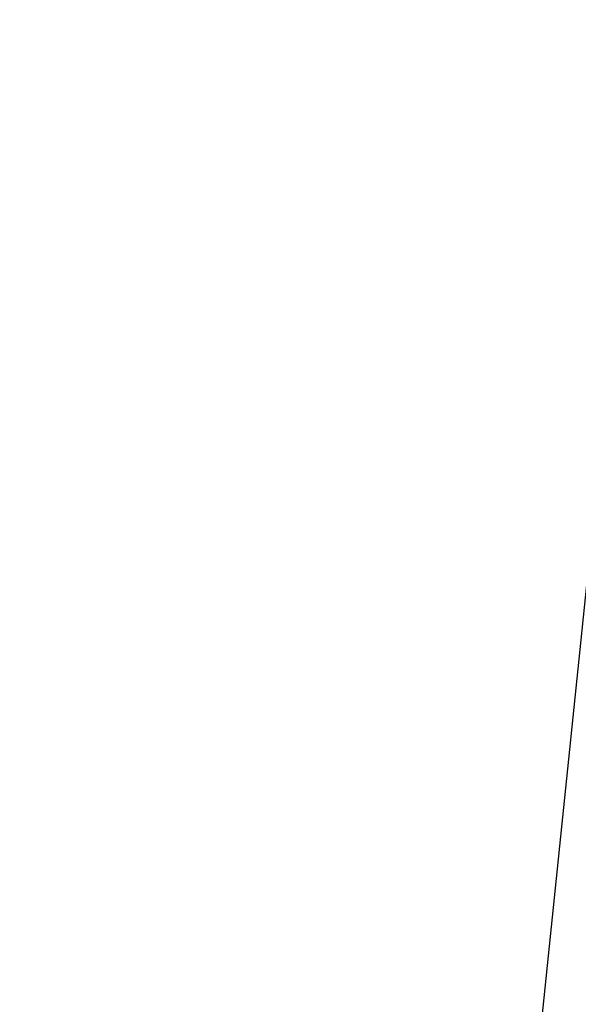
# Model space of a CAD drawing. Header units: millimetres. Extents: x 64 to 139, y 22 to 281.
# Tile 152 of 256: x 106.9171 to 106.9617, y 24.3916 to 24.4701. Entities that reach past the tile are written whole.
import ezdxf

# ---------------------------------------------------------------- set-up
doc = ezdxf.new("R2010")
doc.units = ezdxf.units.MM

msp = doc.modelspace()

# ---------------------------------------------------------------- linework, layer by layer
at = {"color": 7, "linetype": 'Continuous', "lineweight": 25}
msp.add_line((106.894005, 23.76251), (107.422807, 28.886455), dxfattribs=at)
msp.add_open_spline([(106.946931, 53.088769), (106.841827, 53.066618), (106.560545, 53.007338), (106.060522, 52.879589), (105.435752, 52.699775), (104.748518, 52.471956), (104.035212, 52.204242), (103.352648, 51.915707), (102.707458, 51.613078), (102.105266, 51.304443), (101.510415, 50.968957), (100.936523, 50.624456), (100.399355, 50.284338), (99.901996, 49.952513), (99.443306, 49.631059), (99.019349, 49.319594), (98.611668, 49.006287), (98.223435, 48.693914), (97.857728, 48.385603), (97.534715, 48.101375), (97.25345, 47.843716), (97.013662, 47.617413), (96.81472, 47.422047), (96.645549, 47.260932), (96.494863, 47.09354), (96.325653, 46.85434), (96.135106, 46.518114), (95.934528, 46.064293), (95.752519, 45.536671), (95.596663, 44.940422), (95.474489, 44.281017), (95.403939, 43.655059), (95.372808, 43.084174), (95.368328, 42.579788), (95.387759, 42.057458), (95.433622, 41.512873), (95.511734, 40.925868), (95.610693, 40.267129), (95.742007, 39.495877), (95.908624, 38.616544), (96.11446, 37.636887), (96.35624, 36.5929), (96.635136, 35.497811), (96.959132, 34.340327), (97.331719, 33.134004), (97.756661, 31.893858), (98.228601, 30.657393), (98.710475, 29.53033), (99.193291, 28.516147), (99.668403, 27.613493), (100.175531, 26.748029), (100.687449, 25.969855), (101.19968, 25.276673), (101.708182, 24.664118), (102.241502, 24.098819), (102.800047, 23.585493), (103.384213, 23.12881), (103.982359, 22.741468), (104.593396, 22.422814), (105.21661, 22.174918), (105.823858, 21.997561), (106.224539, 21.939148), (106.408211, 21.912371)], degree=3, knots=[0, 0, 0, 0, 0.010641, 0.028478, 0.05075, 0.074192, 0.098611, 0.123819, 0.144429, 0.165332, 0.186405, 0.206654, 0.22566, 0.243135, 0.259442, 0.274596, 0.288609, 0.303415, 0.316728, 0.328567, 0.338945, 0.347877, 0.355262, 0.36126, 0.366742, 0.372593, 0.382089, 0.392259, 0.403011, 0.414282, 0.426043, 0.438317, 0.446479, 0.454919, 0.463677, 0.472812, 0.482676, 0.494235, 0.507438, 0.523683, 0.541567, 0.560923, 0.581592, 0.603422, 0.627687, 0.65295, 0.679078, 0.705963, 0.727563, 0.749551, 0.771914, 0.794653, 0.814255, 0.834159, 0.854394, 0.874997, 0.896017, 0.917509, 0.938264, 0.959559, 0.981462, 1, 1, 1, 1], dxfattribs=at)

doc.saveas('drawing.dxf')
